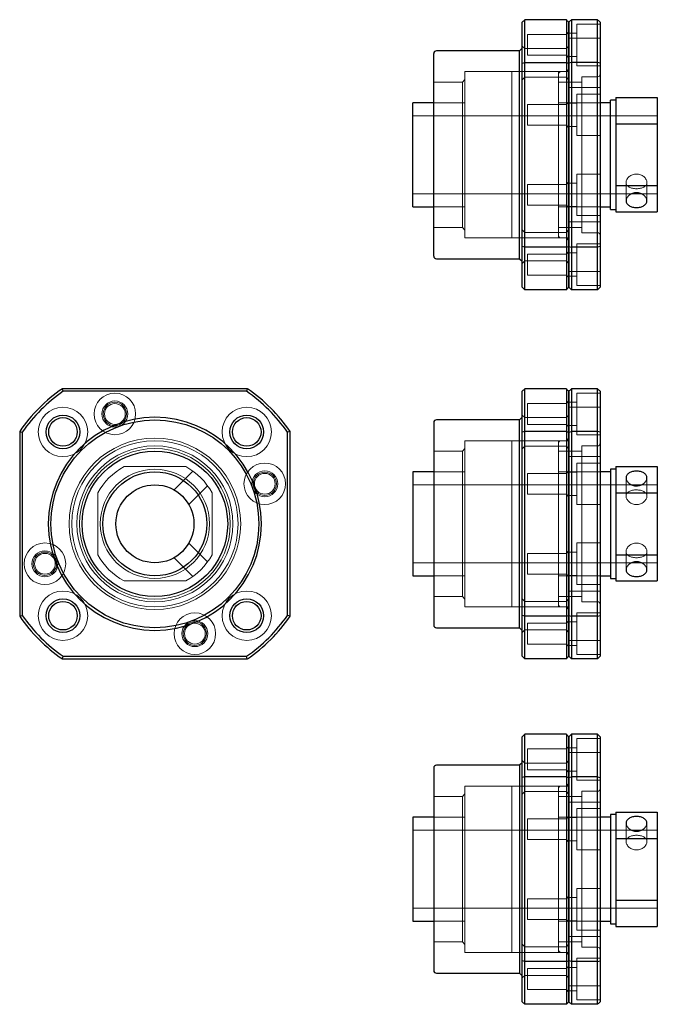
# Model space of a CAD drawing. Header units: millimetres. Extents: x 5939 to 6140, y 7617 to 7807.
# Tile 1 of 2: x 5939 to 6062, y 7617 to 7807. Entities that reach past the tile are written whole.
import ezdxf
from ezdxf.lldxf.tags import DXFTag

# ---------------------------------------------------------------- set-up
doc = ezdxf.new("R2010")
doc.units = ezdxf.units.MM
doc.layers.add('2', color=7, linetype='CONTINUOUS', true_color=0xffffff)
tags = doc.linetypes.add('DASHED', pattern=[25.72, 12.86, -12.86]).pattern_tags.tags
tags[6:7] = [DXFTag(74, 4), DXFTag(75, 0), DXFTag(340, '0'), DXFTag(46, 0.0), DXFTag(50, 0.0), DXFTag(44, 0.0), DXFTag(45, 0.0)]
tags[4:5] = [DXFTag(74, 4), DXFTag(75, 0), DXFTag(340, '0'), DXFTag(46, 0.0), DXFTag(50, 0.0), DXFTag(44, 0.0), DXFTag(45, 0.0)]

msp = doc.modelspace()

# ---------------------------------------------------------------- linework, layer by layer
at = {"layer": '2', "color": 7, "linetype": 'Continuous'}
for p, q in [((6035.85, 7798.35), (6035.85, 7806.22)), ((6044.35, 7806.72), (6036.35, 7806.72)), ((6036.35, 7798.5), (6036.35, 7806.72)), ((6044.35, 7806.72), (6044.35, 7798.5)), ((6044.85, 7806.22), (6044.85, 7798.35)), ((6044.85, 7798.35), (6044.85, 7806.22)), ((6045.35, 7806.72), (6045.35, 7798.5)), ((6050.35, 7806.72), (6045.35, 7806.72)), ((6050.35, 7798.5), (6050.35, 7806.72)), ((6050.85, 7806.22), (6050.85, 7798.35)), ((6018.85, 7761.22), (6018.85, 7800.22)), ((6035.35, 7800.72), (6019.35, 7800.72)), ((6035.85, 7801.22), (6035.35, 7800.72)), ((6035.35, 7760.72), (6035.35, 7800.72)), ((6035.85, 7763.09), (6035.85, 7798.35)), ((6036.35, 7798.5), (6044.35, 7798.5)), ((6036.35, 7762.94), (6036.35, 7798.5)), ((6044.35, 7798.5), (6044.35, 7762.94)), ((6044.85, 7798.35), (6044.85, 7763.09)), ((6044.85, 7763.09), (6044.85, 7798.35)), ((6045.35, 7798.5), (6045.35, 7762.94)), ((6050.35, 7798.5), (6045.35, 7798.5)), ((6050.35, 7762.94), (6050.35, 7798.5)), ((6050.85, 7798.35), (6050.85, 7763.09)), ((6018.85, 7790.72), (6014.85, 7790.72)), ((6014.85, 7770.72), (6014.85, 7790.72)), ((6052.85, 7790.72), (6050.85, 7790.72)), ((6053.85, 7791.22), (6052.85, 7791.22)), ((6052.85, 7770.22), (6052.85, 7791.22)), ((6053.85, 7791.72), (6061.85, 7791.72)), ((6053.85, 7791.72), (6053.85, 7786.66)), ((6061.85, 7791.72), (6061.85, 7786.66)), ((6053.85, 7786.66), (6061.85, 7786.66)), ((6053.85, 7786.66), (6053.85, 7774.78)), ((6061.85, 7786.66), (6061.85, 7774.78)), ((6053.85, 7774.78), (6061.85, 7774.78)), ((6053.85, 7774.78), (6053.85, 7769.72)), ((6061.85, 7774.78), (6061.85, 7769.72)), ((6014.85, 7770.72), (6018.85, 7770.72)), ((6050.85, 7770.72), (6052.85, 7770.72)), ((6052.85, 7770.22), (6053.85, 7770.22)), ((6053.85, 7769.72), (6061.85, 7769.72)), ((6035.85, 7755.22), (6035.85, 7763.09)), ((6044.35, 7762.94), (6036.35, 7762.94)), ((6036.35, 7754.72), (6036.35, 7762.94)), ((6044.35, 7762.94), (6044.35, 7754.72)), ((6044.85, 7763.09), (6044.85, 7755.22)), ((6044.85, 7755.22), (6044.85, 7763.09)), ((6050.35, 7762.94), (6045.35, 7762.94)), ((6045.35, 7762.94), (6045.35, 7754.72)), ((6050.35, 7754.72), (6050.35, 7762.94)), ((6050.85, 7763.09), (6050.85, 7755.22)), ((6019.35, 7760.72), (6035.35, 7760.72)), ((6035.35, 7760.72), (6035.85, 7760.22)), ((6044.35, 7754.72), (6036.35, 7754.72)), ((6050.35, 7754.72), (6045.35, 7754.72)), ((5982.99, 7735.7), (5947.42, 7735.7)), ((5982.84, 7735.2), (5947.58, 7735.2)), ((6035.85, 7727.33), (6035.85, 7735.2)), ((6044.35, 7735.7), (6036.35, 7735.7)), ((6036.35, 7727.48), (6036.35, 7735.7)), ((6044.35, 7735.7), (6044.35, 7727.48)), ((6044.85, 7735.2), (6044.85, 7727.33)), ((6044.85, 7727.33), (6044.85, 7735.2)), ((6050.35, 7735.7), (6045.35, 7735.7)), ((6045.35, 7735.7), (6045.35, 7727.48)), ((6050.35, 7727.48), (6050.35, 7735.7)), ((6050.85, 7735.2), (6050.85, 7727.33)), ((6035.35, 7729.7), (6019.35, 7729.7)), ((6035.85, 7730.2), (6035.35, 7729.7)), ((6035.35, 7689.7), (6035.35, 7729.7)), ((5939.21, 7727.48), (5939.21, 7691.92)), ((5991.21, 7691.92), (5991.21, 7727.48)), ((6018.85, 7729.2), (6018.85, 7709.7)), ((6044.35, 7727.48), (6036.35, 7727.48)), ((6036.35, 7691.92), (6036.35, 7727.48)), ((6044.35, 7727.48), (6044.35, 7691.92)), ((6045.35, 7727.48), (6045.35, 7691.92)), ((6050.35, 7727.48), (6045.35, 7727.48)), ((6050.35, 7691.92), (6050.35, 7727.48)), ((5939.71, 7727.33), (5939.71, 7692.07)), ((5990.71, 7692.07), (5990.71, 7727.33)), ((6035.85, 7692.07), (6035.85, 7727.33)), ((6044.85, 7727.33), (6044.85, 7692.07)), ((6044.85, 7692.07), (6044.85, 7727.33)), ((6050.85, 7727.33), (6050.85, 7692.07)), ((6053.85, 7720.2), (6052.85, 7720.2)), ((6052.85, 7720.2), (6052.85, 7709.7)), ((6053.85, 7720.7), (6061.85, 7720.7)), ((6053.85, 7720.7), (6053.85, 7715.64)), ((6061.85, 7720.7), (6061.85, 7715.64)), ((6018.85, 7719.7), (6014.85, 7719.7)), ((6014.85, 7719.7), (6014.85, 7709.7)), ((6052.85, 7719.7), (6050.85, 7719.7)), ((6053.85, 7715.64), (6061.85, 7715.64)), ((6053.85, 7715.64), (6053.85, 7703.76)), ((6061.85, 7715.64), (6061.85, 7703.76)), ((6014.85, 7709.7), (6014.85, 7699.7)), ((6018.85, 7709.7), (6018.85, 7690.2)), ((6052.85, 7709.7), (6052.85, 7699.2)), ((6053.85, 7703.76), (6061.85, 7703.76)), ((6053.85, 7703.76), (6053.85, 7698.7)), ((6061.85, 7703.76), (6061.85, 7698.7)), ((6014.85, 7699.7), (6018.85, 7699.7)), ((6050.85, 7699.7), (6052.85, 7699.7)), ((6052.85, 7699.2), (6053.85, 7699.2)), ((6053.85, 7698.7), (6061.85, 7698.7)), ((6035.85, 7684.2), (6035.85, 7692.07)), ((6044.35, 7691.92), (6036.35, 7691.92)), ((6036.35, 7683.7), (6036.35, 7691.92)), ((6044.35, 7691.92), (6044.35, 7683.7)), ((6044.85, 7692.07), (6044.85, 7684.2)), ((6044.85, 7684.2), (6044.85, 7692.07)), ((6045.35, 7691.92), (6045.35, 7683.7)), ((6050.35, 7691.92), (6045.35, 7691.92)), ((6050.35, 7683.7), (6050.35, 7691.92)), ((6050.85, 7692.07), (6050.85, 7684.2)), ((6019.35, 7689.7), (6035.35, 7689.7)), ((6035.35, 7689.7), (6035.85, 7689.2)), ((5947.58, 7684.2), (5982.84, 7684.2)), ((5947.42, 7683.7), (5982.99, 7683.7)), ((6044.35, 7683.7), (6036.35, 7683.7)), ((6050.35, 7683.7), (6045.35, 7683.7)), ((6035.85, 7660.86), (6035.85, 7668.73)), ((6044.35, 7669.23), (6036.35, 7669.23)), ((6036.35, 7661.01), (6036.35, 7669.23)), ((6044.35, 7669.23), (6044.35, 7661.01)), ((6044.85, 7668.73), (6044.85, 7660.86)), ((6044.85, 7660.86), (6044.85, 7668.73)), ((6045.35, 7669.23), (6045.35, 7661.01)), ((6050.35, 7669.23), (6045.35, 7669.23)), ((6050.35, 7661.01), (6050.35, 7669.23)), ((6050.85, 7668.73), (6050.85, 7660.86)), ((6035.35, 7663.23), (6019.35, 7663.23)), ((6035.85, 7663.73), (6035.35, 7663.23)), ((6035.35, 7663.23), (6035.35, 7623.23)), ((6018.85, 7662.73), (6018.85, 7623.73)), ((6035.85, 7625.6), (6035.85, 7660.86)), ((6044.35, 7661.01), (6036.35, 7661.01)), ((6036.35, 7625.45), (6036.35, 7661.01)), ((6044.35, 7661.01), (6044.35, 7625.45)), ((6044.85, 7660.86), (6044.85, 7625.6)), ((6044.85, 7625.6), (6044.85, 7660.86)), ((6045.35, 7661.01), (6045.35, 7625.45)), ((6050.35, 7661.01), (6045.35, 7661.01)), ((6050.35, 7625.45), (6050.35, 7661.01)), ((6050.85, 7660.86), (6050.85, 7625.6)), ((6053.85, 7653.73), (6052.85, 7653.73)), ((6052.85, 7653.73), (6052.85, 7632.73)), ((6053.85, 7654.23), (6061.85, 7654.23)), ((6053.85, 7654.23), (6053.85, 7649.17)), ((6061.85, 7654.23), (6061.85, 7649.17)), ((6018.85, 7653.23), (6014.85, 7653.23)), ((6014.85, 7653.23), (6014.85, 7633.23)), ((6052.85, 7653.23), (6050.85, 7653.23)), ((6053.85, 7649.17), (6061.85, 7649.17)), ((6053.85, 7649.17), (6053.85, 7637.29)), ((6061.85, 7649.17), (6061.85, 7637.29)), ((6053.85, 7637.29), (6061.85, 7637.29)), ((6053.85, 7637.29), (6053.85, 7632.23)), ((6061.85, 7637.29), (6061.85, 7632.23)), ((6014.85, 7633.23), (6018.85, 7633.23)), ((6050.85, 7633.23), (6052.85, 7633.23)), ((6052.85, 7632.73), (6053.85, 7632.73)), ((6053.85, 7632.23), (6061.85, 7632.23)), ((6035.85, 7617.73), (6035.85, 7625.6)), ((6044.35, 7625.45), (6036.35, 7625.45)), ((6036.35, 7617.23), (6036.35, 7625.45)), ((6044.35, 7625.45), (6044.35, 7617.23)), ((6044.85, 7625.6), (6044.85, 7617.73)), ((6044.85, 7617.73), (6044.85, 7625.6)), ((6045.35, 7625.45), (6045.35, 7617.23)), ((6050.35, 7625.45), (6045.35, 7625.45)), ((6050.35, 7617.23), (6050.35, 7625.45)), ((6050.85, 7625.6), (6050.85, 7617.73)), ((6019.35, 7623.23), (6035.35, 7623.23)), ((6035.35, 7623.23), (6035.85, 7622.73)), ((6044.35, 7617.23), (6036.35, 7617.23)), ((6050.35, 7617.23), (6045.35, 7617.23))]:
    msp.add_line(p, q, dxfattribs=at)
at = {"layer": '2', "color": 251, "linetype": 'DASHED', "lineweight": 5}
for p, q in [((6050.85, 7805.86), (6046.35, 7805.86)), ((6046.35, 7797.86), (6046.35, 7805.86)), ((6044.35, 7803.86), (6036.85, 7803.86)), ((6036.85, 7803.86), (6036.85, 7799.86)), ((6044.85, 7804.36), (6044.35, 7803.86)), ((6046.35, 7804.11), (6044.85, 7804.11)), ((6050.85, 7803.15), (6044.85, 7803.15)), ((6036.35, 7801.15), (6035.85, 7801.65)), ((6044.85, 7801.65), (6044.35, 7801.15)), ((6044.35, 7801.15), (6036.35, 7801.15)), ((6036.85, 7799.86), (6044.35, 7799.86)), ((6044.35, 7799.86), (6044.85, 7799.36)), ((6044.85, 7799.61), (6046.35, 7799.61)), ((6046.35, 7797.86), (6050.85, 7797.86)), ((6033.85, 7796.72), (6024.85, 7796.72)), ((6024.85, 7764.72), (6024.85, 7796.72)), ((6042.85, 7796.72), (6033.85, 7796.72)), ((6033.85, 7764.72), (6033.85, 7796.72)), ((6033.85, 7764.72), (6033.85, 7796.72)), ((6035.85, 7795.15), (6036.35, 7795.65)), ((6036.35, 7795.65), (6044.35, 7795.65)), ((6043.35, 7796.72), (6042.85, 7796.72)), ((6042.85, 7764.72), (6042.85, 7796.72)), ((6044.85, 7796.72), (6043.35, 7796.72)), ((6044.85, 7797.22), (6044.35, 7796.72)), ((6044.35, 7795.65), (6044.85, 7795.15)), ((6050.35, 7795.72), (6047.35, 7795.72)), ((6047.35, 7765.72), (6047.35, 7795.72)), ((6024.35, 7794.72), (6018.85, 7794.72)), ((6024.85, 7795.22), (6024.35, 7794.72)), ((6024.35, 7766.72), (6024.35, 7794.72)), ((6047.35, 7794.72), (6042.85, 7794.72)), ((6044.85, 7793.65), (6050.85, 7793.65)), ((6050.85, 7792.41), (6046.35, 7792.41)), ((6046.35, 7784.41), (6046.35, 7792.41)), ((6024.85, 7790.72), (6018.85, 7790.72)), ((6044.35, 7790.41), (6036.85, 7790.41)), ((6036.85, 7790.41), (6036.85, 7786.41)), ((6050.85, 7790.72), (6042.85, 7790.72)), ((6044.85, 7790.91), (6044.35, 7790.41)), ((6046.35, 7790.66), (6044.85, 7790.66)), ((6024.85, 7788.22), (6014.85, 7788.22)), ((6033.85, 7788.22), (6024.85, 7788.22)), ((6042.85, 7788.22), (6033.85, 7788.22)), ((6052.85, 7788.22), (6042.85, 7788.22)), ((6061.85, 7788.22), (6052.85, 7788.22)), ((6036.85, 7786.41), (6044.35, 7786.41)), ((6044.35, 7786.41), (6044.85, 7785.91)), ((6044.85, 7786.16), (6046.35, 7786.16)), ((6046.35, 7784.41), (6050.85, 7784.41)), ((6050.85, 7777.02), (6046.35, 7777.02)), ((6046.35, 7769.02), (6046.35, 7777.02)), ((6044.35, 7775.02), (6036.85, 7775.02)), ((6036.85, 7775.02), (6036.85, 7771.02)), ((6044.85, 7775.52), (6044.35, 7775.02)), ((6046.35, 7775.27), (6044.85, 7775.27)), ((6055.85, 7775.42), (6055.85, 7771.88)), ((6059.85, 7771.88), (6059.85, 7775.42)), ((6014.85, 7773.22), (6024.85, 7773.22)), ((6024.85, 7773.22), (6033.85, 7773.22)), ((6033.85, 7773.22), (6042.85, 7773.22)), ((6042.85, 7773.22), (6052.85, 7773.22)), ((6052.85, 7773.22), (6061.85, 7773.22)), ((6036.85, 7771.02), (6044.35, 7771.02)), ((6044.35, 7771.02), (6044.85, 7770.52)), ((6018.85, 7770.72), (6024.85, 7770.72)), ((6042.85, 7770.72), (6050.85, 7770.72)), ((6044.85, 7770.77), (6046.35, 7770.77)), ((6050.85, 7767.79), (6044.85, 7767.79)), ((6046.35, 7769.02), (6050.85, 7769.02)), ((6018.85, 7766.72), (6024.35, 7766.72)), ((6024.35, 7766.72), (6024.85, 7766.22)), ((6036.35, 7765.79), (6035.85, 7766.29)), ((6044.35, 7765.79), (6036.35, 7765.79)), ((6042.85, 7766.72), (6047.35, 7766.72)), ((6044.85, 7766.29), (6044.35, 7765.79)), ((6047.35, 7765.72), (6050.35, 7765.72)), ((6024.85, 7764.72), (6033.85, 7764.72)), ((6033.85, 7764.72), (6042.85, 7764.72)), ((6042.85, 7764.72), (6043.35, 7764.72)), ((6043.35, 7764.72), (6044.85, 7764.72)), ((6044.35, 7764.72), (6044.85, 7764.22)), ((6050.85, 7763.58), (6046.35, 7763.58)), ((6046.35, 7755.58), (6046.35, 7763.58)), ((6044.35, 7761.58), (6036.85, 7761.58)), ((6036.85, 7761.58), (6036.85, 7757.58)), ((6044.85, 7762.08), (6044.35, 7761.58)), ((6046.35, 7761.83), (6044.85, 7761.83)), ((6035.85, 7759.79), (6036.35, 7760.29)), ((6036.35, 7760.29), (6044.35, 7760.29)), ((6044.35, 7760.29), (6044.85, 7759.79)), ((6044.85, 7758.29), (6050.85, 7758.29)), ((6036.85, 7757.58), (6044.35, 7757.58)), ((6044.35, 7757.58), (6044.85, 7757.08)), ((6044.85, 7757.33), (6046.35, 7757.33)), ((6046.35, 7755.58), (6050.85, 7755.58)), ((6044.85, 7733.34), (6044.35, 7732.84)), ((6046.35, 7733.09), (6044.85, 7733.09)), ((6050.85, 7734.84), (6046.35, 7734.84)), ((6046.35, 7726.84), (6046.35, 7734.84)), ((6044.35, 7732.84), (6036.85, 7732.84)), ((6036.85, 7732.84), (6036.85, 7728.84)), ((6050.85, 7732.13), (6044.85, 7732.13)), ((6036.35, 7730.13), (6035.85, 7730.63)), ((6044.35, 7730.13), (6036.35, 7730.13)), ((6044.85, 7730.63), (6044.35, 7730.13)), ((6036.85, 7728.84), (6044.35, 7728.84)), ((6044.35, 7728.84), (6044.85, 7728.34)), ((6044.85, 7728.59), (6046.35, 7728.59)), ((6033.85, 7725.7), (6024.85, 7725.7)), ((6024.85, 7725.7), (6024.85, 7709.7)), ((6042.85, 7725.7), (6033.85, 7725.7)), ((6033.85, 7725.7), (6033.85, 7709.7)), ((6033.85, 7725.7), (6033.85, 7709.7)), ((6043.35, 7725.7), (6042.85, 7725.7)), ((6042.85, 7725.7), (6042.85, 7709.7)), ((6044.85, 7725.7), (6043.35, 7725.7)), ((6044.85, 7726.2), (6044.35, 7725.7)), ((6046.35, 7726.84), (6050.85, 7726.84)), ((6024.35, 7723.7), (6018.85, 7723.7)), ((6024.85, 7724.2), (6024.35, 7723.7)), ((6024.35, 7723.7), (6024.35, 7709.7)), ((6035.85, 7724.13), (6036.35, 7724.63)), ((6036.35, 7724.63), (6044.35, 7724.63)), ((6047.35, 7723.7), (6042.85, 7723.7)), ((6044.35, 7724.63), (6044.85, 7724.13)), ((6050.35, 7724.7), (6047.35, 7724.7)), ((6047.35, 7724.7), (6047.35, 7709.7)), ((6044.85, 7722.63), (6050.85, 7722.63)), ((5959.27, 7720.7), (5971.14, 7720.7)), ((5972.52, 7719.84), (5968.91, 7716.23)), ((6044.85, 7719.9), (6044.35, 7719.4)), ((6050.85, 7721.4), (6046.35, 7721.4)), ((6046.35, 7713.4), (6046.35, 7721.4)), ((6024.85, 7719.7), (6018.85, 7719.7)), ((6044.35, 7719.4), (6036.85, 7719.4)), ((6036.85, 7719.4), (6036.85, 7715.4)), ((6050.85, 7719.7), (6042.85, 7719.7)), ((6046.35, 7719.65), (6044.85, 7719.65)), ((6052.85, 7719.7), (6052.85, 7709.7)), ((6055.85, 7718.54), (6055.85, 7715)), ((6059.85, 7715), (6059.85, 7718.54)), ((5971.73, 7713.4), (5975.35, 7717.01)), ((6024.85, 7717.2), (6014.85, 7717.2)), ((6033.85, 7717.2), (6024.85, 7717.2)), ((6042.85, 7717.2), (6033.85, 7717.2)), ((6052.85, 7717.2), (6042.85, 7717.2)), ((6061.85, 7717.2), (6052.85, 7717.2)), ((5954.21, 7703.76), (5954.21, 7715.64)), ((5976.21, 7715.64), (5976.21, 7703.76)), ((6036.85, 7715.4), (6044.35, 7715.4)), ((6044.35, 7715.4), (6044.85, 7714.9)), ((6044.85, 7715.15), (6046.35, 7715.15)), ((6046.35, 7713.4), (6050.85, 7713.4)), ((6024.35, 7709.7), (6024.35, 7695.7)), ((6024.85, 7709.7), (6024.85, 7693.7)), ((6033.85, 7709.7), (6033.85, 7693.7)), ((6033.85, 7709.7), (6033.85, 7693.7)), ((6042.85, 7709.7), (6042.85, 7693.7)), ((6047.35, 7709.7), (6047.35, 7694.7)), ((5975.35, 7702.39), (5971.73, 7706)), ((6050.85, 7706.01), (6046.35, 7706.01)), ((6046.35, 7698.01), (6046.35, 7706.01)), ((5968.9, 7703.18), (5972.52, 7699.56)), ((6044.35, 7704.01), (6036.85, 7704.01)), ((6036.85, 7704.01), (6036.85, 7700.01)), ((6044.85, 7704.51), (6044.35, 7704.01)), ((6046.35, 7704.26), (6044.85, 7704.26)), ((6055.85, 7704.4), (6055.85, 7700.86)), ((6059.85, 7700.86), (6059.85, 7704.4)), ((6014.85, 7702.2), (6024.85, 7702.2)), ((6024.85, 7702.2), (6033.85, 7702.2)), ((6033.85, 7702.2), (6042.85, 7702.2)), ((6042.85, 7702.2), (6052.85, 7702.2)), ((6052.85, 7702.2), (6061.85, 7702.2)), ((6018.85, 7699.7), (6024.85, 7699.7)), ((6036.85, 7700.01), (6044.35, 7700.01)), ((6042.85, 7699.7), (6050.85, 7699.7)), ((6044.35, 7700.01), (6044.85, 7699.51)), ((6044.85, 7699.76), (6046.35, 7699.76)), ((5971.14, 7698.7), (5959.27, 7698.7)), ((6046.35, 7698.01), (6050.85, 7698.01)), ((6018.85, 7695.7), (6024.35, 7695.7)), ((6024.35, 7695.7), (6024.85, 7695.2)), ((6036.35, 7694.77), (6035.85, 7695.27)), ((6042.85, 7695.7), (6047.35, 7695.7)), ((6044.85, 7695.27), (6044.35, 7694.77)), ((6050.85, 7696.77), (6044.85, 7696.77)), ((6024.85, 7693.7), (6033.85, 7693.7)), ((6033.85, 7693.7), (6042.85, 7693.7)), ((6044.35, 7694.77), (6036.35, 7694.77)), ((6042.85, 7693.7), (6043.35, 7693.7)), ((6043.35, 7693.7), (6044.85, 7693.7)), ((6044.35, 7693.7), (6044.85, 7693.2)), ((6047.35, 7694.7), (6050.35, 7694.7)), ((6050.85, 7692.56), (6046.35, 7692.56)), ((6046.35, 7684.56), (6046.35, 7692.56)), ((6044.35, 7690.56), (6036.85, 7690.56)), ((6036.85, 7690.56), (6036.85, 7686.56)), ((6044.85, 7691.06), (6044.35, 7690.56)), ((6046.35, 7690.81), (6044.85, 7690.81)), ((6035.85, 7688.77), (6036.35, 7689.27)), ((6036.35, 7689.27), (6044.35, 7689.27)), ((6044.35, 7689.27), (6044.85, 7688.77)), ((6036.85, 7686.56), (6044.35, 7686.56)), ((6044.35, 7686.56), (6044.85, 7686.06)), ((6044.85, 7687.27), (6050.85, 7687.27)), ((6044.85, 7686.31), (6046.35, 7686.31)), ((6046.35, 7684.56), (6050.85, 7684.56)), ((6044.85, 7666.87), (6044.35, 7666.37)), ((6050.85, 7668.37), (6046.35, 7668.37)), ((6046.35, 7668.37), (6046.35, 7660.37)), ((6044.35, 7666.37), (6036.85, 7666.37)), ((6036.85, 7662.37), (6036.85, 7666.37)), ((6046.35, 7666.62), (6044.85, 7666.62)), ((6050.85, 7665.66), (6044.85, 7665.66)), ((6036.35, 7663.66), (6035.85, 7664.16)), ((6044.35, 7663.66), (6036.35, 7663.66)), ((6044.85, 7664.16), (6044.35, 7663.66)), ((6036.85, 7662.37), (6044.35, 7662.37)), ((6044.35, 7662.37), (6044.85, 7661.87)), ((6044.85, 7662.12), (6046.35, 7662.12)), ((6033.85, 7659.23), (6024.85, 7659.23)), ((6024.85, 7659.23), (6024.85, 7627.23)), ((6042.85, 7659.23), (6033.85, 7659.23)), ((6033.85, 7659.23), (6033.85, 7627.23)), ((6033.85, 7659.23), (6033.85, 7627.23)), ((6043.35, 7659.23), (6042.85, 7659.23)), ((6042.85, 7659.23), (6042.85, 7627.23)), ((6044.85, 7659.23), (6043.35, 7659.23)), ((6044.85, 7659.73), (6044.35, 7659.23)), ((6046.35, 7660.37), (6050.85, 7660.37)), ((6024.85, 7657.73), (6024.35, 7657.23)), ((6035.85, 7657.66), (6036.35, 7658.16)), ((6036.35, 7658.16), (6044.35, 7658.16)), ((6044.35, 7658.16), (6044.85, 7657.66)), ((6050.35, 7658.23), (6047.35, 7658.23)), ((6047.35, 7658.23), (6047.35, 7628.23)), ((6024.35, 7657.23), (6018.85, 7657.23)), ((6024.35, 7657.23), (6024.35, 7629.23)), ((6047.35, 7657.23), (6042.85, 7657.23)), ((6044.85, 7656.16), (6050.85, 7656.16)), ((6050.85, 7654.93), (6046.35, 7654.93)), ((6046.35, 7654.93), (6046.35, 7646.93)), ((6024.85, 7653.23), (6018.85, 7653.23)), ((6044.35, 7652.93), (6036.85, 7652.93)), ((6036.85, 7648.93), (6036.85, 7652.93)), ((6050.85, 7653.23), (6042.85, 7653.23)), ((6044.85, 7653.43), (6044.35, 7652.93)), ((6046.35, 7653.18), (6044.85, 7653.18)), ((6055.85, 7652.07), (6055.85, 7648.53)), ((6059.85, 7648.53), (6059.85, 7652.07)), ((6024.85, 7650.73), (6014.85, 7650.73)), ((6033.85, 7650.73), (6024.85, 7650.73)), ((6042.85, 7650.73), (6033.85, 7650.73)), ((6052.85, 7650.73), (6042.85, 7650.73)), ((6061.85, 7650.73), (6052.85, 7650.73)), ((6036.85, 7648.93), (6044.35, 7648.93)), ((6044.35, 7648.93), (6044.85, 7648.43)), ((6044.85, 7648.68), (6046.35, 7648.68)), ((6046.35, 7646.93), (6050.85, 7646.93)), ((6050.85, 7639.53), (6046.35, 7639.53)), ((6046.35, 7639.53), (6046.35, 7631.53)), ((6044.35, 7637.53), (6036.85, 7637.53)), ((6036.85, 7633.53), (6036.85, 7637.53)), ((6044.85, 7638.03), (6044.35, 7637.53)), ((6046.35, 7637.78), (6044.85, 7637.78)), ((6014.85, 7635.73), (6024.85, 7635.73)), ((6024.85, 7635.73), (6033.85, 7635.73)), ((6033.85, 7635.73), (6042.85, 7635.73)), ((6042.85, 7635.73), (6052.85, 7635.73)), ((6052.85, 7635.73), (6061.85, 7635.73)), ((6018.85, 7633.23), (6024.85, 7633.23)), ((6036.85, 7633.53), (6044.35, 7633.53)), ((6042.85, 7633.23), (6050.85, 7633.23)), ((6044.35, 7633.53), (6044.85, 7633.03)), ((6044.85, 7633.28), (6046.35, 7633.28)), ((6046.35, 7631.53), (6050.85, 7631.53)), ((6018.85, 7629.23), (6024.35, 7629.23)), ((6024.35, 7629.23), (6024.85, 7628.73)), ((6042.85, 7629.23), (6047.35, 7629.23)), ((6050.85, 7630.3), (6044.85, 7630.3)), ((6024.85, 7627.23), (6033.85, 7627.23)), ((6033.85, 7627.23), (6042.85, 7627.23)), ((6036.35, 7628.3), (6035.85, 7628.8)), ((6044.35, 7628.3), (6036.35, 7628.3)), ((6042.85, 7627.23), (6043.35, 7627.23)), ((6043.35, 7627.23), (6044.85, 7627.23)), ((6044.85, 7628.8), (6044.35, 7628.3)), ((6044.35, 7627.23), (6044.85, 7626.73)), ((6047.35, 7628.23), (6050.35, 7628.23)), ((6050.85, 7626.09), (6046.35, 7626.09)), ((6046.35, 7626.09), (6046.35, 7618.09)), ((6044.35, 7624.09), (6036.85, 7624.09)), ((6036.85, 7620.09), (6036.85, 7624.09)), ((6044.85, 7624.59), (6044.35, 7624.09)), ((6046.35, 7624.34), (6044.85, 7624.34)), ((6035.85, 7622.3), (6036.35, 7622.8)), ((6036.35, 7622.8), (6044.35, 7622.8)), ((6044.35, 7622.8), (6044.85, 7622.3)), ((6036.85, 7620.09), (6044.35, 7620.09)), ((6044.35, 7620.09), (6044.85, 7619.59)), ((6044.85, 7620.8), (6050.85, 7620.8)), ((6044.85, 7619.84), (6046.35, 7619.84)), ((6046.35, 7618.09), (6050.85, 7618.09))]:
    msp.add_line(p, q, dxfattribs=at)
at = {"layer": '2', "color": 251, "linetype": 'DASHED', "lineweight": 5, "extrusion": (0, 0, -1)}
for centre, radius in [((-5957.51, 7730.84), 4), ((-5957.51, 7730.84), 2.5), ((-5986.35, 7717.4), 4), ((-5986.35, 7717.4), 2.5), ((-5944.06, 7702.01), 4), ((-5944.06, 7702.01), 2.5), ((-5972.9, 7688.56), 4), ((-5972.9, 7688.56), 2.5)]:
    msp.add_circle(centre, radius, dxfattribs=at)
at = {"layer": '2', "color": 251, "linetype": 'DASHED', "lineweight": 5, "extrusion": (1.22461e-16, 0, -1)}
for centre, radius in [((-5957.51, 7730.84), 2.25), ((-5947.53, 7727.38), 4.75), ((-5957.51, 7730.84), 2), ((-5982.88, 7727.38), 4.75), ((-5986.35, 7717.4), 2.25), ((-5986.35, 7717.4), 2), ((-5944.06, 7702.01), 2.25), ((-5944.06, 7702.01), 2), ((-5947.53, 7692.02), 4.75), ((-5982.88, 7692.02), 4.75), ((-5972.9, 7688.56), 2.25), ((-5972.9, 7688.56), 2)]:
    msp.add_circle(centre, radius, dxfattribs=at)
at = {"layer": '2', "color": 7, "linetype": 'Continuous'}
for centre, radius in [((5947.53, 7727.38), 3.25), ((5947.53, 7727.38), 2.75), ((5965.21, 7709.7), 20), ((5982.88, 7727.38), 3.25), ((5982.88, 7727.38), 2.75), ((5965.21, 7709.7), 14), ((5965.21, 7709.7), 10), ((5965.21, 7709.7), 7.5), ((5947.53, 7692.02), 3.25), ((5982.88, 7692.02), 3.25), ((5947.53, 7692.02), 2.75), ((5982.88, 7692.02), 2.75)]:
    msp.add_circle(centre, radius, dxfattribs=at)
at = {"layer": '2', "color": 7, "linetype": 'Continuous', "extrusion": (0, 0, -1)}
msp.add_circle((-5965.21, 7709.7), 20.5, dxfattribs=at)
at = {"layer": '2', "color": 251, "linetype": 'DASHED', "lineweight": 5}
for radius in [16.5, 16, 16, 15, 14.5, 10.5]:
    msp.add_circle((5965.21, 7709.7), radius, dxfattribs=at)
at = {"layer": '2', "color": 7, "linetype": 'Continuous'}
for centre, radius, start, end in [((6019.35, 7800.22), 0.5, 90, 180), ((6019.35, 7761.22), 0.5, 180, 270), ((5965.21, 7709.7), 31.5, 124.3713, 145.6287), ((5965.21, 7709.7), 31, 124.656, 145.344), ((5965.21, 7709.7), 31, 34.656, 55.344), ((5965.21, 7709.7), 31.5, 34.3713, 55.6287), ((6019.35, 7729.2), 0.5, 90, 180), ((5965.21, 7709.7), 31.5, 214.3713, 235.6287), ((5965.21, 7709.7), 31, 214.656, 235.344), ((5965.21, 7709.7), 31, 304.656, 325.344), ((5965.21, 7709.7), 31.5, 304.3713, 325.6287), ((6019.35, 7690.2), 0.5, 180, 270), ((6019.35, 7662.73), 0.5, 90, 180), ((6019.35, 7623.73), 0.5, 180, 270)]:
    msp.add_arc(centre, radius, start, end, dxfattribs=at)
at = {"layer": '2', "color": 251, "linetype": 'DASHED', "lineweight": 5}
for centre, start, end in [((6043.35, 7796.22), 90, 180), ((6043.35, 7765.22), 180, 270), ((6043.35, 7725.2), 90, 180), ((6043.35, 7694.2), 180, 270), ((6043.35, 7658.73), 90, 180), ((6043.35, 7627.73), 180, 270)]:
    msp.add_arc(centre, 0.5, start, end, dxfattribs=at)
at = {"layer": '2', "color": 251, "linetype": 'DASHED', "lineweight": 5, "extrusion": (1.22461e-16, 0, -1)}
for centre, radius, start, end in [((-6050.35, 7796.22), 0.5, 180, 270), ((-6050.35, 7765.22), 0.5, 90, 180), ((-6050.35, 7725.2), 0.5, 180, 270), ((-5965.21, 7709.7), 12.5, 28.3576, 61.6424), ((-5965.21, 7709.7), 12.5, 118.3576, 151.6424), ((-5965.21, 7709.7), 12.5, 298.3576, 331.6424), ((-5965.21, 7709.7), 12.5, 208.3576, 241.6424), ((-6050.35, 7694.2), 0.5, 90, 180)]:
    msp.add_arc(centre, radius, start, end, dxfattribs=at)
at = {"layer": '2', "color": 251, "linetype": 'DASHED', "lineweight": 5, "extrusion": (0, 0, -1)}
for centre, start, end in [((-6050.35, 7658.73), 180, 270), ((-6050.35, 7627.73), 90, 180)]:
    msp.add_arc(centre, 0.5, start, end, dxfattribs=at)
at = {"layer": '2', "color": 7, "linetype": 'Continuous'}
for points in [[(6036.35, 7806.72), (6036.18, 7806.55), (6036.01, 7806.38), (6035.85, 7806.22)], [(6044.85, 7806.22), (6044.68, 7806.38), (6044.51, 7806.55), (6044.35, 7806.72)], [(6045.35, 7806.72), (6045.18, 7806.55), (6045.01, 7806.39), (6044.85, 7806.22)], [(6050.85, 7806.22), (6050.68, 7806.39), (6050.51, 7806.55), (6050.35, 7806.72)], [(6035.85, 7798.35), (6036.01, 7798.4), (6036.18, 7798.45), (6036.35, 7798.5)], [(6044.35, 7798.5), (6044.51, 7798.45), (6044.68, 7798.4), (6044.85, 7798.35)], [(6045.35, 7798.5), (6045.18, 7798.45), (6045.01, 7798.4), (6044.85, 7798.35)], [(6050.85, 7798.35), (6050.68, 7798.4), (6050.51, 7798.45), (6050.35, 7798.5)], [(6036.35, 7762.94), (6036.18, 7762.99), (6036.01, 7763.04), (6035.85, 7763.09)], [(6044.35, 7762.94), (6044.51, 7762.99), (6044.68, 7763.04), (6044.85, 7763.09)], [(6044.85, 7763.09), (6045.01, 7763.04), (6045.18, 7762.99), (6045.35, 7762.94)], [(6050.85, 7763.09), (6050.68, 7763.04), (6050.51, 7762.99), (6050.35, 7762.94)], [(6036.35, 7754.72), (6036.18, 7754.89), (6036.01, 7755.05), (6035.85, 7755.22)], [(6044.35, 7754.72), (6044.51, 7754.89), (6044.68, 7755.05), (6044.85, 7755.22)], [(6044.85, 7755.22), (6045.01, 7755.05), (6045.18, 7754.89), (6045.35, 7754.72)], [(6050.85, 7755.22), (6050.68, 7755.05), (6050.51, 7754.89), (6050.35, 7754.72)], [(5947.58, 7735.2), (5947.53, 7735.37), (5947.48, 7735.53), (5947.42, 7735.7)], [(5982.99, 7735.7), (5982.94, 7735.53), (5982.89, 7735.37), (5982.84, 7735.2)], [(6036.35, 7735.7), (6036.18, 7735.53), (6036.01, 7735.37), (6035.85, 7735.2)], [(6044.35, 7735.7), (6044.51, 7735.53), (6044.68, 7735.37), (6044.85, 7735.2)], [(6044.85, 7735.2), (6045.01, 7735.37), (6045.18, 7735.53), (6045.35, 7735.7)], [(6050.85, 7735.2), (6050.68, 7735.37), (6050.51, 7735.53), (6050.35, 7735.7)], [(5939.21, 7727.48), (5939.37, 7727.43), (5939.54, 7727.38), (5939.71, 7727.33)], [(5991.21, 7727.48), (5991.04, 7727.43), (5990.87, 7727.38), (5990.71, 7727.33)], [(6036.35, 7727.48), (6036.18, 7727.43), (6036.01, 7727.38), (6035.85, 7727.33)], [(6044.35, 7727.48), (6044.51, 7727.43), (6044.68, 7727.38), (6044.85, 7727.33)], [(6044.85, 7727.33), (6045.01, 7727.38), (6045.18, 7727.43), (6045.35, 7727.48)], [(6050.85, 7727.33), (6050.68, 7727.38), (6050.51, 7727.43), (6050.35, 7727.48)], [(5939.21, 7691.92), (5939.37, 7691.97), (5939.54, 7692.02), (5939.71, 7692.07)], [(5991.21, 7691.92), (5991.04, 7691.97), (5990.87, 7692.02), (5990.71, 7692.07)], [(6036.35, 7691.92), (6036.18, 7691.97), (6036.01, 7692.02), (6035.85, 7692.07)], [(6044.35, 7691.92), (6044.51, 7691.97), (6044.68, 7692.02), (6044.85, 7692.07)], [(6044.85, 7692.07), (6045.01, 7692.02), (6045.18, 7691.97), (6045.35, 7691.92)], [(6050.35, 7691.92), (6050.51, 7691.97), (6050.68, 7692.02), (6050.85, 7692.07)], [(5947.42, 7683.7), (5947.48, 7683.87), (5947.53, 7684.03), (5947.58, 7684.2)], [(5982.99, 7683.7), (5982.94, 7683.87), (5982.89, 7684.03), (5982.84, 7684.2)], [(6036.35, 7683.7), (6036.18, 7683.87), (6036.01, 7684.03), (6035.85, 7684.2)], [(6044.35, 7683.7), (6044.51, 7683.87), (6044.68, 7684.03), (6044.85, 7684.2)], [(6044.85, 7684.2), (6045.01, 7684.03), (6045.18, 7683.87), (6045.35, 7683.7)], [(6050.35, 7683.7), (6050.51, 7683.87), (6050.68, 7684.03), (6050.85, 7684.2)], [(6036.35, 7669.23), (6036.18, 7669.06), (6036.01, 7668.9), (6035.85, 7668.73)], [(6044.35, 7669.23), (6044.51, 7669.06), (6044.68, 7668.9), (6044.85, 7668.73)], [(6044.85, 7668.73), (6045.01, 7668.9), (6045.18, 7669.06), (6045.35, 7669.23)], [(6050.35, 7669.23), (6050.51, 7669.06), (6050.68, 7668.9), (6050.85, 7668.73)], [(6036.35, 7661.01), (6036.18, 7660.96), (6036.01, 7660.91), (6035.85, 7660.86)], [(6044.35, 7661.01), (6044.51, 7660.96), (6044.68, 7660.91), (6044.85, 7660.86)], [(6044.85, 7660.86), (6045.01, 7660.91), (6045.18, 7660.96), (6045.35, 7661.01)], [(6050.35, 7661.01), (6050.51, 7660.96), (6050.68, 7660.91), (6050.85, 7660.86)], [(6036.35, 7625.45), (6036.18, 7625.5), (6036.01, 7625.55), (6035.85, 7625.6)], [(6044.35, 7625.45), (6044.51, 7625.5), (6044.68, 7625.55), (6044.85, 7625.6)], [(6045.35, 7625.45), (6045.18, 7625.5), (6045.01, 7625.55), (6044.85, 7625.6)], [(6050.35, 7625.45), (6050.51, 7625.5), (6050.68, 7625.55), (6050.85, 7625.6)], [(6036.35, 7617.23), (6036.18, 7617.4), (6036.01, 7617.56), (6035.85, 7617.73)], [(6044.35, 7617.23), (6044.51, 7617.4), (6044.68, 7617.56), (6044.85, 7617.73)], [(6045.35, 7617.23), (6045.18, 7617.4), (6045.01, 7617.56), (6044.85, 7617.73)], [(6050.35, 7617.23), (6050.51, 7617.4), (6050.68, 7617.56), (6050.85, 7617.73)]]:
    msp.add_open_spline(points, degree=3, dxfattribs=at)
at = {"layer": '2', "color": 251, "linetype": 'DASHED', "lineweight": 5}
for points in [[(6044.35, 7798.5), (6044.51, 7798.45), (6044.68, 7798.4), (6044.85, 7798.35)], [(6055.85, 7771.88), (6055.85, 7771.84), (6055.85, 7771.8), (6055.85, 7771.76)], [(6044.35, 7762.94), (6044.51, 7762.99), (6044.68, 7763.04), (6044.85, 7763.09)], [(5982.84, 7735.2), (5982.89, 7735.37), (5982.94, 7735.53), (5982.99, 7735.7)], [(5939.21, 7727.48), (5939.37, 7727.43), (5939.54, 7727.38), (5939.71, 7727.33)], [(5939.21, 7691.92), (5939.37, 7691.97), (5939.54, 7692.02), (5939.71, 7692.07)], [(5990.71, 7692.07), (5990.87, 7692.02), (5991.04, 7691.97), (5991.21, 7691.92)], [(6044.35, 7691.92), (6044.51, 7691.97), (6044.68, 7692.02), (6044.85, 7692.07)], [(6036.35, 7661.01), (6036.18, 7660.96), (6036.01, 7660.91), (6035.85, 7660.86)], [(6044.35, 7661.01), (6044.51, 7660.96), (6044.68, 7660.91), (6044.85, 7660.86)], [(6055.85, 7652.07), (6055.85, 7652.03), (6055.85, 7651.99), (6055.85, 7651.95)], [(6059.85, 7648.53), (6059.85, 7648.49), (6059.84, 7648.45), (6059.84, 7648.41)], [(6044.35, 7625.45), (6044.51, 7625.5), (6044.68, 7625.55), (6044.85, 7625.6)]]:
    msp.add_open_spline(points, degree=3, dxfattribs=at)
for points, knots in [([(6057.85, 7774.19), (6057.98, 7774.19), (6058.11, 7774.2), (6058.37, 7774.23), (6058.49, 7774.25), (6058.73, 7774.3), (6058.85, 7774.33), (6059.07, 7774.41), (6059.17, 7774.46), (6059.44, 7774.62), (6059.59, 7774.75), (6059.74, 7774.98), (6059.78, 7775.06), (6059.83, 7775.23), (6059.85, 7775.32), (6059.85, 7775.51), (6059.83, 7775.6), (6059.78, 7775.8), (6059.74, 7775.89), (6059.59, 7776.17), (6059.45, 7776.35), (6059.17, 7776.59), (6059.07, 7776.66), (6058.85, 7776.78), (6058.73, 7776.84), (6058.49, 7776.93), (6058.37, 7776.96), (6058.11, 7777.01), (6057.98, 7777.02), (6057.59, 7777.02), (6057.32, 7776.97), (6056.96, 7776.84), (6056.84, 7776.79), (6056.63, 7776.66), (6056.53, 7776.59), (6056.34, 7776.43), (6056.26, 7776.35), (6056.11, 7776.17), (6056.05, 7776.08), (6055.95, 7775.89), (6055.91, 7775.8), (6055.86, 7775.61), (6055.85, 7775.51), (6055.85, 7775.32), (6055.86, 7775.23), (6055.91, 7775.06), (6055.95, 7774.98), (6056.1, 7774.75), (6056.25, 7774.62), (6056.52, 7774.46), (6056.62, 7774.41), (6056.84, 7774.33), (6056.96, 7774.3), (6057.2, 7774.25), (6057.32, 7774.23), (6057.58, 7774.2), (6057.71, 7774.19), (6057.85, 7774.19)], [0, 0, 0, 0, 0.03125, 0.03125, 0.0625, 0.0625, 0.09375, 0.09375, 0.125, 0.125, 0.1875, 0.1875, 0.21875, 0.21875, 0.25, 0.25, 0.28125, 0.28125, 0.3125, 0.3125, 0.375, 0.375, 0.40625, 0.40625, 0.4375, 0.4375, 0.46875, 0.46875, 0.5, 0.5, 0.5625, 0.5625, 0.59375, 0.59375, 0.625, 0.625, 0.65625, 0.65625, 0.6875, 0.6875, 0.71875, 0.71875, 0.75, 0.75, 0.78125, 0.78125, 0.8125, 0.8125, 0.875, 0.875, 0.90625, 0.90625, 0.9375, 0.9375, 0.96875, 0.96875, 1, 1, 1, 1]), ([(6058, 7774.2), (6057.95, 7774.19), (6057.9, 7774.19), (6057.84, 7774.19), (6057.83, 7774.19), (6057.83, 7774.19)], [0, 0, 0, 0, 0.884209, 0.884209, 1, 1, 1, 1]), ([(6059.84, 7771.77), (6059.84, 7771.8), (6059.85, 7771.84), (6059.85, 7771.88), (6059.85, 7771.88), (6059.85, 7771.88)], [0, 0, 0, 0, 0.997493, 0.997493, 1, 1, 1, 1]), ([(6057.73, 7770.58), (6057.77, 7770.58), (6057.81, 7770.58), (6057.86, 7770.58), (6057.87, 7770.58), (6057.88, 7770.58)], [0, 0, 0, 0, 0.757577, 0.757577, 1, 1, 1, 1]), ([(6057.85, 7713.4), (6057.98, 7713.4), (6058.11, 7713.41), (6058.37, 7713.46), (6058.49, 7713.49), (6058.73, 7713.58), (6058.85, 7713.63), (6059.07, 7713.76), (6059.17, 7713.83), (6059.44, 7714.06), (6059.59, 7714.25), (6059.74, 7714.53), (6059.78, 7714.62), (6059.83, 7714.82), (6059.85, 7714.91), (6059.85, 7715.1), (6059.83, 7715.19), (6059.78, 7715.36), (6059.74, 7715.44), (6059.59, 7715.67), (6059.45, 7715.8), (6059.17, 7715.96), (6059.07, 7716.01), (6058.85, 7716.09), (6058.73, 7716.12), (6058.49, 7716.17), (6058.37, 7716.19), (6058.11, 7716.22), (6057.98, 7716.23), (6057.59, 7716.23), (6057.32, 7716.2), (6056.96, 7716.12), (6056.84, 7716.09), (6056.63, 7716.01), (6056.53, 7715.96), (6056.34, 7715.86), (6056.26, 7715.8), (6056.11, 7715.67), (6056.05, 7715.6), (6055.95, 7715.44), (6055.91, 7715.36), (6055.86, 7715.19), (6055.85, 7715.1), (6055.85, 7714.91), (6055.86, 7714.82), (6055.91, 7714.63), (6055.95, 7714.53), (6056.1, 7714.25), (6056.25, 7714.06), (6056.52, 7713.83), (6056.62, 7713.76), (6056.84, 7713.63), (6056.96, 7713.58), (6057.2, 7713.49), (6057.32, 7713.46), (6057.58, 7713.41), (6057.71, 7713.4), (6057.85, 7713.4)], [0, 0, 0, 0, 0.03125, 0.03125, 0.0625, 0.0625, 0.09375, 0.09375, 0.125, 0.125, 0.1875, 0.1875, 0.21875, 0.21875, 0.25, 0.25, 0.28125, 0.28125, 0.3125, 0.3125, 0.375, 0.375, 0.40625, 0.40625, 0.4375, 0.4375, 0.46875, 0.46875, 0.5, 0.5, 0.5625, 0.5625, 0.59375, 0.59375, 0.625, 0.625, 0.65625, 0.65625, 0.6875, 0.6875, 0.71875, 0.71875, 0.75, 0.75, 0.78125, 0.78125, 0.8125, 0.8125, 0.875, 0.875, 0.90625, 0.90625, 0.9375, 0.9375, 0.96875, 0.96875, 1, 1, 1, 1]), ([(6057.85, 7703.18), (6057.98, 7703.18), (6058.11, 7703.18), (6058.37, 7703.21), (6058.49, 7703.23), (6058.73, 7703.28), (6058.85, 7703.31), (6059.07, 7703.39), (6059.17, 7703.44), (6059.44, 7703.6), (6059.59, 7703.73), (6059.74, 7703.96), (6059.78, 7704.04), (6059.83, 7704.21), (6059.85, 7704.3), (6059.85, 7704.49), (6059.83, 7704.59), (6059.78, 7704.78), (6059.74, 7704.87), (6059.59, 7705.16), (6059.45, 7705.34), (6059.17, 7705.57), (6059.07, 7705.64), (6058.85, 7705.77), (6058.73, 7705.82), (6058.49, 7705.91), (6058.37, 7705.95), (6058.11, 7705.99), (6057.98, 7706), (6057.59, 7706), (6057.32, 7705.96), (6056.96, 7705.82), (6056.84, 7705.77), (6056.63, 7705.64), (6056.53, 7705.57), (6056.34, 7705.42), (6056.26, 7705.33), (6056.11, 7705.16), (6056.05, 7705.06), (6055.95, 7704.87), (6055.91, 7704.78), (6055.86, 7704.59), (6055.85, 7704.49), (6055.85, 7704.31), (6055.86, 7704.22), (6055.91, 7704.04), (6055.95, 7703.96), (6056.1, 7703.73), (6056.25, 7703.6), (6056.52, 7703.44), (6056.62, 7703.39), (6056.84, 7703.31), (6056.96, 7703.28), (6057.2, 7703.23), (6057.32, 7703.21), (6057.58, 7703.18), (6057.71, 7703.18), (6057.85, 7703.18)], [0, 0, 0, 0, 0.03125, 0.03125, 0.0625, 0.0625, 0.09375, 0.09375, 0.125, 0.125, 0.1875, 0.1875, 0.21875, 0.21875, 0.25, 0.25, 0.28125, 0.28125, 0.3125, 0.3125, 0.375, 0.375, 0.40625, 0.40625, 0.4375, 0.4375, 0.46875, 0.46875, 0.5, 0.5, 0.5625, 0.5625, 0.59375, 0.59375, 0.625, 0.625, 0.65625, 0.65625, 0.6875, 0.6875, 0.71875, 0.71875, 0.75, 0.75, 0.78125, 0.78125, 0.8125, 0.8125, 0.875, 0.875, 0.90625, 0.90625, 0.9375, 0.9375, 0.96875, 0.96875, 1, 1, 1, 1]), ([(6059.84, 7651.97), (6059.84, 7652), (6059.85, 7652.03), (6059.85, 7652.07), (6059.85, 7652.07), (6059.85, 7652.07)], [0, 0, 0, 0, 0.997234, 0.997234, 1, 1, 1, 1]), ([(6057.85, 7646.93), (6057.98, 7646.93), (6058.11, 7646.94), (6058.37, 7646.98), (6058.49, 7647.02), (6058.73, 7647.11), (6058.85, 7647.16), (6059.07, 7647.29), (6059.17, 7647.36), (6059.44, 7647.59), (6059.59, 7647.77), (6059.74, 7648.06), (6059.78, 7648.15), (6059.83, 7648.35), (6059.85, 7648.44), (6059.85, 7648.63), (6059.83, 7648.72), (6059.78, 7648.89), (6059.74, 7648.97), (6059.59, 7649.2), (6059.45, 7649.33), (6059.17, 7649.49), (6059.07, 7649.54), (6058.85, 7649.62), (6058.73, 7649.65), (6058.49, 7649.7), (6058.37, 7649.72), (6058.11, 7649.75), (6057.98, 7649.76), (6057.59, 7649.76), (6057.32, 7649.73), (6056.96, 7649.65), (6056.84, 7649.62), (6056.63, 7649.54), (6056.53, 7649.49), (6056.34, 7649.39), (6056.26, 7649.33), (6056.11, 7649.2), (6056.05, 7649.13), (6055.95, 7648.97), (6055.91, 7648.89), (6055.86, 7648.72), (6055.85, 7648.63), (6055.85, 7648.44), (6055.86, 7648.35), (6055.91, 7648.15), (6055.95, 7648.06), (6056.1, 7647.78), (6056.25, 7647.59), (6056.52, 7647.36), (6056.62, 7647.29), (6056.84, 7647.16), (6056.96, 7647.11), (6057.2, 7647.02), (6057.32, 7646.99), (6057.58, 7646.94), (6057.71, 7646.93), (6057.85, 7646.93)], [0, 0, 0, 0, 0.03125, 0.03125, 0.0625, 0.0625, 0.09375, 0.09375, 0.125, 0.125, 0.1875, 0.1875, 0.21875, 0.21875, 0.25, 0.25, 0.28125, 0.28125, 0.3125, 0.3125, 0.375, 0.375, 0.40625, 0.40625, 0.4375, 0.4375, 0.46875, 0.46875, 0.5, 0.5, 0.5625, 0.5625, 0.59375, 0.59375, 0.625, 0.625, 0.65625, 0.65625, 0.6875, 0.6875, 0.71875, 0.71875, 0.75, 0.75, 0.78125, 0.78125, 0.8125, 0.8125, 0.875, 0.875, 0.90625, 0.90625, 0.9375, 0.9375, 0.96875, 0.96875, 1, 1, 1, 1]), ([(6057.73, 7650.54), (6057.77, 7650.54), (6057.81, 7650.54), (6057.86, 7650.54), (6057.87, 7650.54), (6057.88, 7650.54)], [0, 0, 0, 0, 0.763426, 0.763426, 1, 1, 1, 1]), ([(6055.85, 7648.42), (6055.85, 7648.46), (6055.85, 7648.5), (6055.85, 7648.53), (6055.85, 7648.53), (6055.85, 7648.53)], [0, 0, 0, 0, 0.995016, 0.995016, 1, 1, 1, 1]), ([(6057.99, 7646.93), (6057.94, 7646.93), (6057.89, 7646.93), (6057.84, 7646.93), (6057.84, 7646.93), (6057.83, 7646.93)], [0, 0, 0, 0, 0.891384, 0.891384, 1, 1, 1, 1])]:
    msp.add_open_spline(points, degree=3, knots=knots, dxfattribs=at)
at = {"layer": '2', "color": 7, "linetype": 'Continuous'}
for points in [[(6057.85, 7770.58), (6057.71, 7770.58), (6057.58, 7770.59), (6057.33, 7770.62), (6057.2, 7770.64), (6056.96, 7770.7), (6056.84, 7770.74), (6056.63, 7770.83), (6056.52, 7770.88), (6056.25, 7771.05), (6056.1, 7771.19), (6055.9, 7771.51), (6055.85, 7771.69), (6055.85, 7771.97), (6055.86, 7772.07), (6055.91, 7772.25), (6055.95, 7772.35), (6056.05, 7772.53), (6056.11, 7772.62), (6056.26, 7772.78), (6056.34, 7772.86), (6056.52, 7773.01), (6056.63, 7773.08), (6056.84, 7773.19), (6056.96, 7773.24), (6057.2, 7773.32), (6057.33, 7773.35), (6057.58, 7773.4), (6057.71, 7773.41), (6058.11, 7773.41), (6058.37, 7773.36), (6058.73, 7773.24), (6058.85, 7773.19), (6059.07, 7773.08), (6059.17, 7773.01), (6059.35, 7772.87), (6059.44, 7772.78), (6059.58, 7772.62), (6059.64, 7772.53), (6059.74, 7772.35), (6059.78, 7772.25), (6059.83, 7772.07), (6059.85, 7771.97), (6059.85, 7771.79), (6059.83, 7771.7), (6059.78, 7771.52), (6059.74, 7771.44), (6059.64, 7771.28), (6059.58, 7771.2), (6059.44, 7771.06), (6059.35, 7770.99), (6059.08, 7770.82), (6058.85, 7770.73), (6058.37, 7770.61), (6058.11, 7770.58), (6057.85, 7770.58)], [(6057.85, 7717.01), (6057.71, 7717.01), (6057.58, 7717.02), (6057.33, 7717.06), (6057.2, 7717.1), (6056.96, 7717.18), (6056.84, 7717.23), (6056.63, 7717.34), (6056.52, 7717.41), (6056.25, 7717.63), (6056.1, 7717.8), (6055.9, 7718.16), (6055.85, 7718.35), (6055.85, 7718.63), (6055.86, 7718.72), (6055.91, 7718.9), (6055.95, 7718.98), (6056.05, 7719.14), (6056.11, 7719.22), (6056.26, 7719.36), (6056.34, 7719.42), (6056.52, 7719.54), (6056.63, 7719.59), (6056.84, 7719.68), (6056.96, 7719.72), (6057.2, 7719.78), (6057.33, 7719.8), (6057.58, 7719.83), (6057.71, 7719.84), (6058.11, 7719.84), (6058.37, 7719.81), (6058.73, 7719.72), (6058.85, 7719.68), (6059.07, 7719.59), (6059.17, 7719.54), (6059.35, 7719.43), (6059.44, 7719.36), (6059.58, 7719.22), (6059.64, 7719.15), (6059.74, 7718.99), (6059.78, 7718.9), (6059.83, 7718.73), (6059.85, 7718.63), (6059.85, 7718.45), (6059.83, 7718.35), (6059.78, 7718.17), (6059.74, 7718.07), (6059.64, 7717.89), (6059.58, 7717.8), (6059.44, 7717.64), (6059.35, 7717.56), (6059.08, 7717.34), (6058.85, 7717.22), (6058.37, 7717.06), (6058.11, 7717.01), (6057.85, 7717.01)], [(6057.85, 7699.56), (6057.71, 7699.56), (6057.58, 7699.57), (6057.33, 7699.6), (6057.2, 7699.62), (6056.96, 7699.68), (6056.84, 7699.72), (6056.63, 7699.81), (6056.52, 7699.86), (6056.25, 7700.03), (6056.1, 7700.18), (6055.9, 7700.5), (6055.85, 7700.68), (6055.85, 7700.95), (6055.86, 7701.05), (6055.91, 7701.24), (6055.95, 7701.33), (6056.05, 7701.51), (6056.11, 7701.6), (6056.26, 7701.77), (6056.34, 7701.85), (6056.52, 7701.99), (6056.63, 7702.06), (6056.84, 7702.17), (6056.96, 7702.22), (6057.2, 7702.31), (6057.33, 7702.34), (6057.58, 7702.38), (6057.71, 7702.39), (6058.11, 7702.39), (6058.37, 7702.35), (6058.73, 7702.23), (6058.85, 7702.18), (6059.07, 7702.06), (6059.17, 7701.99), (6059.35, 7701.85), (6059.44, 7701.77), (6059.58, 7701.6), (6059.64, 7701.51), (6059.74, 7701.33), (6059.78, 7701.24), (6059.83, 7701.05), (6059.85, 7700.96), (6059.85, 7700.77), (6059.83, 7700.68), (6059.78, 7700.5), (6059.74, 7700.42), (6059.64, 7700.26), (6059.58, 7700.18), (6059.44, 7700.04), (6059.35, 7699.98), (6059.08, 7699.8), (6058.85, 7699.71), (6058.37, 7699.59), (6058.11, 7699.56), (6057.85, 7699.56)], [(6057.85, 7650.54), (6057.71, 7650.54), (6057.58, 7650.55), (6057.33, 7650.59), (6057.2, 7650.62), (6056.96, 7650.71), (6056.84, 7650.76), (6056.63, 7650.87), (6056.52, 7650.94), (6056.25, 7651.16), (6056.1, 7651.33), (6055.9, 7651.69), (6055.85, 7651.88), (6055.85, 7652.16), (6055.86, 7652.25), (6055.91, 7652.43), (6055.95, 7652.51), (6056.05, 7652.67), (6056.11, 7652.75), (6056.26, 7652.89), (6056.34, 7652.95), (6056.52, 7653.07), (6056.63, 7653.12), (6056.84, 7653.21), (6056.96, 7653.25), (6057.2, 7653.31), (6057.33, 7653.33), (6057.58, 7653.36), (6057.71, 7653.37), (6058.11, 7653.37), (6058.37, 7653.34), (6058.73, 7653.25), (6058.85, 7653.21), (6059.07, 7653.12), (6059.17, 7653.07), (6059.35, 7652.96), (6059.44, 7652.89), (6059.58, 7652.75), (6059.64, 7652.68), (6059.74, 7652.51), (6059.78, 7652.43), (6059.83, 7652.25), (6059.85, 7652.16), (6059.85, 7651.98), (6059.83, 7651.88), (6059.78, 7651.7), (6059.74, 7651.6), (6059.64, 7651.42), (6059.58, 7651.33), (6059.44, 7651.17), (6059.35, 7651.09), (6059.08, 7650.87), (6058.85, 7650.75), (6058.37, 7650.58), (6058.11, 7650.54), (6057.85, 7650.54)]]:
    msp.add_open_spline(points, degree=3, knots=[0, 0, 0, 0, 0.03125, 0.03125, 0.0625, 0.0625, 0.09375, 0.09375, 0.125, 0.125, 0.1875, 0.1875, 0.25, 0.25, 0.28125, 0.28125, 0.3125, 0.3125, 0.34375, 0.34375, 0.375, 0.375, 0.40625, 0.40625, 0.4375, 0.4375, 0.46875, 0.46875, 0.5, 0.5, 0.5625, 0.5625, 0.59375, 0.59375, 0.625, 0.625, 0.65625, 0.65625, 0.6875, 0.6875, 0.71875, 0.71875, 0.75, 0.75, 0.78125, 0.78125, 0.8125, 0.8125, 0.84375, 0.84375, 0.875, 0.875, 0.9375, 0.9375, 1, 1, 1, 1], dxfattribs=at)

doc.saveas('drawing.dxf')
